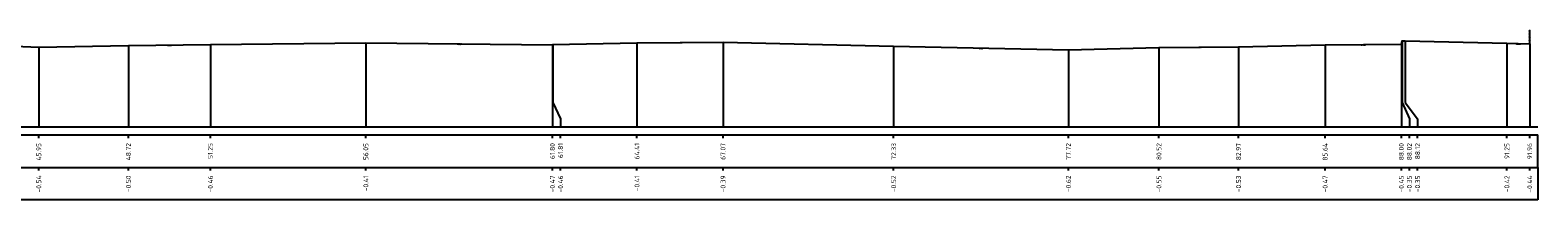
# Model space of a CAD drawing. Header units: metres. Extents: x 127882 to 128093, y 464596 to 464731.
# Tile 31 of 31: x 128046 to 128093, y 464701 to 464706. Entities that reach past the tile are written whole.
import ezdxf
from ezdxf.enums import TextEntityAlignment as Align

# ---------------------------------------------------------------- set-up
doc = ezdxf.new("R2010")
doc.units = ezdxf.units.M
for name, color, linetype in [('B-WE-AL-PROFIEL_MV-GD', 7, 'Continuous'), ('B-WE-AL-PROFIELRASTER-S', 7, 'Continuous'), ('B-WE-AL-PROFIELRASTER-S @ 1', 7, 'Continuous')]:
    doc.layers.add(name, color=color, linetype=linetype)
doc.styles.add('NLCS-ISO-ANNOTATIVE-T18', font='NLCS-ISO.ttf', dxfattribs={"height": 1.8})

# ---------------------------------------------------------------- blocks, each defined once
blk = doc.blocks.new('SAL-PROFIELRASTER_BALK_EIND1-D')
at = {"color": 0, "linetype": 'ByBlock', "lineweight": -2}
blk.add_line((1, -12.5), (1, -2.5), dxfattribs=at)
at = {"color": 0, "linetype": 'ByBlock', "lineweight": -2, "flags": 128}
for points in [[(0, 0), (1, 0)], [(0, -2.5), (1, -2.5)], [(0, -12.5), (1, -12.5)]]:
    blk.add_lwpolyline(points, dxfattribs=at)
blk = doc.blocks.new('SAL-PROFIELRASTER_BALK_EIND2-D')
at = {"color": 0, "linetype": 'ByBlock', "lineweight": -2}
for p, q in [((1, -2.5), (1, -12.5)), ((1, -12.5), (0, -12.5))]:
    blk.add_line(p, q, dxfattribs=at)
blk = doc.blocks.new('SVH-ASFALT_01-SOD')
at = {"lineweight": 18}
for p, q in [((-3.7, -0.7), (-3.3, 0)), ((-2.7, -1.2), (-3.4, 0)), ((-3.3, -1.1), (-2.7, 0)), ((-2.8, -1.2), (-2.1, 0)), ((-2.1, -1.2), (-2.8, 0)), ((-2.2, -1.2), (-1.5, 0)), ((-1.5, -1.2), (-2.2, 0)), ((-1.7, -1.2), (-0.9, 0)), ((-0.9, -1.2), (-1.7, 0)), ((-0.4, -1.2), (-1.1, 0)), ((-0.5, -1.2), (0.2, 0)), ((0.2, -1.2), (-0.5, 0)), ((0.1, -1.2), (0.8, 0)), ((1.4, -1.2), (0.6, 0)), ((1.2, -1.2), (1.9, 0)), ((1.9, -1.2), (1.2, 0)), ((1.8, -1.2), (2.5, 0)), ((2.4, -1.2), (3.1, 0)), ((3, -1.2), (3.7, 0)), ((3.5, -0.9), (3, 0)), ((3.8, -0.4), (3.5, 0)), ((-3.4, -0.9), (-3.8, -0.4)), ((-1.1, -1.2), (-0.4, 0)), ((0.8, -1.2), (0.1, 0)), ((0.6, -1.2), (1.4, 0)), ((2.5, -1.2), (1.8, 0)), ((3.1, -1.2), (2.4, 0))]:
    blk.add_line(p, q, dxfattribs=at)
blk = doc.blocks.new('SVH-HALFVERHARDING-SOD')
at = {"color": 0, "lineweight": 18}
for p, q in [((-3.8, -0.1), (-3.6, 0)), ((-2.7, -0.2), (-2.5, 0)), ((-1.9, -0.2), (-1.7, 0)), ((-1.5, 0), (-1.1, -0.3)), ((-0.8, -0.2), (-0.7, 0)), ((-0.1, -0.2), (0.1, 0)), ((1.1, -0.2), (1.2, 0)), ((1.6, -0.1), (1.5, 0)), ((1.8, -0.2), (2, 0)), ((3.4, -0.1), (3.4, 0)), ((-3.5, -0.5), (-3.8, -0.3)), ((-3.6, -0.8), (-3.5, -0.8)), ((-3.5, -0.8), (-3.5, -0.5)), ((-3.4, 0), (-3, -0.3)), ((-3.4, -0.6), (-3.3, -0.4)), ((-3.3, -0.8), (-3.4, -0.6)), ((-3, -0.4), (-3.3, -0.4)), ((-3.1, -0.9), (-3.3, -0.8)), ((-3, -1), (-3.3, -1)), ((-3.1, -0.9), (-2.8, -0.9)), ((-3, -0.3), (-2.7, -0.2)), ((-2.8, -0.5), (-3, -0.4)), ((-2.7, -1.2), (-3, -1)), ((-2.7, -0.7), (-2.8, -0.5)), ((-2.8, -0.9), (-2.7, -0.7)), ((-2.3, -0.3), (-2.6, -0.6)), ((-2.6, -0.6), (-2.6, -0.9)), ((-2.6, -0.9), (-2.4, -1.1)), ((-2.4, -1.1), (-2, -1.1)), ((-2.2, -0.1), (-2.3, 0)), ((-1.9, -0.3), (-2.3, -0.3)), ((-1.9, -0.2), (-2.2, -0.1)), ((-2, -1.1), (-1.7, -0.8)), ((-2, -1.2), (-2, -1.2)), ((-1.9, -1.2), (-2, -1.2)), ((-1.6, -0.5), (-1.9, -0.3)), ((-1.7, -0.8), (-1.6, -0.5)), ((-1.6, -1.2), (-1.5, -1)), ((-1.5, -0.6), (-1.4, -0.4)), ((-1.5, -0.8), (-1.5, -0.6)), ((-1.2, -0.9), (-1.5, -0.8)), ((-1.1, -1), (-1.5, -1)), ((-1.2, -0.4), (-1.4, -0.4)), ((-0.9, -0.5), (-1.2, -0.4)), ((-1.2, -0.9), (-1, -0.9)), ((-1.1, -0.3), (-0.8, -0.2)), ((-0.8, -1.2), (-1.1, -1)), ((-1, -0.9), (-0.9, -0.7)), ((-0.9, -0.7), (-0.9, -0.5)), ((-0.4, -0.3), (-0.7, -0.6)), ((-0.7, -0.6), (-0.7, -0.9)), ((-0.7, -0.9), (-0.5, -1.1)), ((-0.5, -1.1), (-0.1, -1.1)), ((0, -0.3), (-0.4, -0.3)), ((-0.1, -0.2), (-0.3, -0.1)), ((-0.1, -1.1), (0.2, -0.8)), ((-0.1, -1.2), (-0.1, -1.2)), ((0, -1.2), (-0.1, -1.2)), ((0.3, -0.5), (0, -0.3)), ((0.2, -0.8), (0.3, -0.5)), ((0.3, -1.2), (0.4, -1)), ((0.4, 0), (0.8, -0.3)), ((0.4, -0.6), (0.5, -0.4)), ((0.4, -0.8), (0.4, -0.6)), ((0.7, -0.9), (0.4, -0.8)), ((0.8, -1), (0.4, -1)), ((0.7, -0.4), (0.5, -0.4)), ((1, -0.5), (0.7, -0.4)), ((0.7, -0.9), (0.9, -0.9)), ((0.8, -0.3), (1.1, -0.2)), ((1.1, -1.2), (0.8, -1)), ((0.9, -0.9), (1, -0.7)), ((1, -0.7), (1, -0.5)), ((1.2, -0.6), (1.1, -0.9)), ((1.1, -0.9), (1.4, -1.1)), ((1.5, -0.3), (1.2, -0.6)), ((1.4, -1.1), (1.8, -1.1)), ((1.9, -0.3), (1.5, -0.3)), ((1.8, -0.2), (1.6, -0.1)), ((1.8, -1.2), (1.7, -1.2)), ((1.8, -1.1), (2.1, -0.8)), ((1.9, -1.2), (1.8, -1.2)), ((2.2, -0.5), (1.9, -0.3)), ((2.1, -0.8), (2.2, -0.5)), ((2.2, -0.6), (2.4, -0.4)), ((2.3, -0.8), (2.2, -0.6)), ((2.2, -1.2), (2.3, -1)), ((2.3, 0), (2.6, -0.3)), ((2.6, -0.9), (2.3, -0.8)), ((2.7, -1), (2.3, -1)), ((2.6, -0.4), (2.4, -0.4)), ((2.6, -0.3), (3, -0.2)), ((2.9, -0.5), (2.6, -0.4)), ((2.6, -0.9), (2.8, -0.9)), ((3, -1.2), (2.7, -1)), ((2.8, -0.9), (2.9, -0.7)), ((2.9, -0.7), (2.9, -0.5)), ((3, -0.2), (3.1, 0)), ((3.1, -0.6), (3, -0.9)), ((3, -0.9), (3.3, -1.1)), ((3.4, -0.3), (3.1, -0.6)), ((3.7, -0.2), (3.4, -0.1)), ((3.8, -0.3), (3.4, -0.3)), ((3.7, -0.2), (3.8, -0.2))]:
    blk.add_line(p, q, dxfattribs=at)
blk = doc.blocks.new('SVH-BSS-SOD')
at = {"lineweight": 18}
for p, q in [((-3.6, 0), (-2.025, 0)), ((-1.5, 0), (0.075, 0)), ((0.6, 0), (2.175, 0)), ((1.65, 0), (1.65, -1.25)), ((2.7, 0), (3.75, 0)), ((-3.75, -0.525), (-2.55, -0.525)), ((-3.6, 0), (-3.6, -0.525)), ((-3.325, -1.05), (-3.075, -1.05)), ((-3.075, -0.525), (-3.075, -1.25)), ((-2.55, 0), (-2.55, -1.25)), ((-2.55, -1.05), (-0.975, -1.05)), ((-2.025, 0), (-2.025, -1.05)), ((-2.025, -0.525), (-0.45, -0.525)), ((-1.5, 0), (-1.5, -0.525)), ((-1.5, -1.05), (-1.5, -1.25)), ((-0.975, -0.525), (-0.975, -1.25)), ((-0.45, 0), (-0.45, -1.25)), ((-0.45, -1.05), (1.125, -1.05)), ((0.075, 0), (0.075, -1.05)), ((0.075, -0.525), (1.65, -0.525)), ((0.6, 0), (0.6, -0.525)), ((0.6, -1.05), (0.6, -1.25)), ((1.125, -0.525), (1.125, -1.25)), ((1.65, -1.05), (3.225, -1.05)), ((2.175, 0), (2.175, -1.05)), ((2.175, -0.525), (3.75, -0.525)), ((2.7, 0), (2.7, -0.525)), ((2.7, -1.05), (2.7, -1.25)), ((3.225, -0.525), (3.225, -1.15)), ((3.75, 0), (3.75, -0.625))]:
    blk.add_line(p, q, dxfattribs=at)
blk = doc.blocks.new('SOG-HEK_01-D')
for p, q in [((0.18, 3.82), (-0.18, 4.18)), ((-0.18, 3.82), (0.18, 4.18)), ((0.18, 2.82), (-0.18, 3.18)), ((-0.18, 2.82), (0.18, 3.18)), ((0.18, 1.82), (-0.18, 2.18)), ((-0.18, 1.82), (0.18, 2.18)), ((0.18, 0.82), (-0.18, 1.18)), ((-0.18, 0.82), (0.18, 1.18)), ((0, 3.18), (0, 3.82)), ((0, 2.18), (0, 2.82)), ((0, 1.18), (0, 1.82)), ((0, 0), (0, 0.82))]:
    blk.add_line(p, q)
blk = doc.blocks.new('SAL-PROFIELRASTER_BALK_DATA-D')
at = {"color": 0, "linetype": 'ByBlock', "lineweight": -2}
blk.add_lwpolyline([(0, -3.5), (0, -2.5)], dxfattribs=at)
at = {"color": 0, "linetype": 'ByBlock', "lineweight": -2, "style": 'NLCS-ISO-ANNOTATIVE-T18'}
blk.add_attdef('GETAL', text='', height=1.5, rotation=90, dxfattribs=at).set_placement((0.75, -5), align=Align.RIGHT)
blk = doc.blocks.new('SAL-PROFIELRASTER_AANHAAL-D')
at = {"color": 9, "linetype": 'ByBlock', "lineweight": -2, "flags": 128}
blk.add_lwpolyline([(0, 1), (0, 0)], dxfattribs=at)
blk = doc.blocks.new('SAL-PROFIELRASTER_AANHAAL_STAGGER-D')
at = {"color": 9, "linetype": 'ByBlock', "lineweight": -2, "flags": 128}
for points in [[(0, 0), (0, -0.25)], [(0, -0.25), (1, -0.75)], [(1, -0.75), (1, -1)]]:
    blk.add_lwpolyline(points, dxfattribs=at)

msp = doc.modelspace()

# ---------------------------------------------------------------- linework, layer by layer
at = {"layer": 'B-WE-AL-PROFIEL_MV-GD'}
msp.add_lwpolyline([(128041.009, 464705.962), (128046.409, 464705.739), (128049.174, 464705.786), (128051.703, 464705.822), (128056.5, 464705.871), (128062.257, 464705.809), (128062.265, 464705.816), (128064.866, 464705.875), (128067.522, 464705.886), (128072.785, 464705.763), (128078.178, 464705.657), (128080.971, 464705.731), (128083.426, 464705.752), (128086.098, 464705.811), (128088.45, 464705.829), (128088.473, 464705.933), (128088.572, 464705.928), (128091.707, 464705.858), (128092.412, 464705.843)], dxfattribs=at)

# ---------------------------------------------------------------- block references
at = {"layer": 'B-WE-AL-PROFIELRASTER-S', "yscale": 0.1}
for name, p, xscale, zscale in [('SOG-HEK_01-D', (128092.412, 464705.843), 0.1, 0.1), ('SAL-PROFIELRASTER_BALK_EIND1-D', (128000.454, 464703.281), 92.20755036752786, 92.20755036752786), ('SAL-PROFIELRASTER_BALK_EIND2-D', (128000.454, 464702.281), 92.20755036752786, 92.20755036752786)]:
    msp.add_blockref(name, p, dxfattribs=dict(at, xscale=xscale, zscale=zscale))
at = {"layer": 'B-WE-AL-PROFIELRASTER-S'}
for p, yscale in [((128046.409, 464703.281), 2.4579), ((128049.174, 464703.281), 2.5047), ((128051.703, 464703.281), 2.5407), ((128056.5, 464703.281), 2.59), ((128062.257, 464703.281), 2.5283), ((128062.265, 464704.281), 1.5351), ((128064.866, 464703.281), 2.5936), ((128067.522, 464703.281), 2.6054), ((128072.785, 464703.281), 2.4823), ((128078.178, 464703.281), 2.3765), ((128080.971, 464703.281), 2.4497), ((128083.426, 464703.281), 2.4713), ((128086.098, 464703.281), 2.5297), ((128088.45, 464703.281), 2.5483), ((128088.473, 464704.281), 1.652), ((128088.572, 464704.281), 1.6471), ((128091.707, 464703.281), 2.5772), ((128092.412, 464703.281), 2.5619)]:
    msp.add_blockref('SAL-PROFIELRASTER_AANHAAL-D', p, dxfattribs=dict(at, yscale=yscale))
for p, xscale, zscale in [((128062.265, 464704.281), 0.2420100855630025, 0.2420100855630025), ((128088.473, 464704.281), 0.2268673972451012, 0.2268673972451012), ((128088.572, 464704.281), 0.3784546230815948, 0.3784546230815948)]:
    msp.add_blockref('SAL-PROFIELRASTER_AANHAAL_STAGGER-D', p, dxfattribs=dict(at, xscale=xscale, zscale=zscale))
at = {"layer": 'B-WE-AL-PROFIELRASTER-S', "xscale": 0.1, "yscale": 0.1, "zscale": 0.1}
for p, values in [((128046.409, 464703.281), {'GETAL': '45.95'}), ((128049.174, 464703.281), {'GETAL': '48.72'}), ((128051.703, 464703.281), {'GETAL': '51.25'}), ((128056.5, 464703.281), {'GETAL': '56.05'}), ((128062.257, 464703.281), {'GETAL': '61.80'}), ((128062.507, 464703.281), {'GETAL': '61.81'}), ((128064.866, 464703.281), {'GETAL': '64.41'}), ((128067.522, 464703.281), {'GETAL': '67.07'}), ((128072.785, 464703.281), {'GETAL': '72.33'}), ((128078.178, 464703.281), {'GETAL': '77.72'}), ((128080.971, 464703.281), {'GETAL': '80.52'}), ((128083.426, 464703.281), {'GETAL': '82.97'}), ((128086.098, 464703.281), {'GETAL': '85.64'}), ((128088.45, 464703.281), {'GETAL': '88.00'}), ((128088.7, 464703.281), {'GETAL': '88.02'}), ((128088.95, 464703.281), {'GETAL': '88.12'}), ((128091.707, 464703.281), {'GETAL': '91.25'}), ((128092.412, 464703.281), {'GETAL': '91.96'}), ((128046.409, 464702.281), {'GETAL': '-0.54'}), ((128049.174, 464702.281), {'GETAL': '-0.50'}), ((128051.703, 464702.281), {'GETAL': '-0.46'}), ((128056.5, 464702.281), {'GETAL': '-0.41'}), ((128062.257, 464702.281), {'GETAL': '-0.47'}), ((128062.507, 464702.281), {'GETAL': '-0.46'}), ((128064.866, 464702.281), {'GETAL': '-0.41'}), ((128067.522, 464702.281), {'GETAL': '-0.39'}), ((128072.785, 464702.281), {'GETAL': '-0.52'}), ((128078.178, 464702.281), {'GETAL': '-0.62'}), ((128080.971, 464702.281), {'GETAL': '-0.55'}), ((128083.426, 464702.281), {'GETAL': '-0.53'}), ((128086.098, 464702.281), {'GETAL': '-0.47'}), ((128088.45, 464702.281), {'GETAL': '-0.45'}), ((128088.7, 464702.281), {'GETAL': '-0.35'}), ((128088.95, 464702.281), {'GETAL': '-0.35'}), ((128091.707, 464702.281), {'GETAL': '-0.42'}), ((128092.412, 464702.281), {'GETAL': '-0.44'})]:
    msp.add_blockref('SAL-PROFIELRASTER_BALK_DATA-D', p, dxfattribs=at).add_auto_attribs(values)
at = {"layer": 'B-WE-AL-PROFIELRASTER-S @ 1', "xscale": 0.02, "yscale": 0.02, "zscale": 0.02}
for name, p, rotation in [('SVH-ASFALT_01-SOD', (128050.439, 464705.804), 0.815752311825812), ('SVH-HALFVERHARDING-SOD', (128059.382, 464705.843), 359.4543830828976), ('SVH-ASFALT_01-SOD', (128066.194, 464705.88), 0.254534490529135), ('SVH-HALFVERHARDING-SOD', (128075.482, 464705.71), 358.8760805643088), ('SVH-ASFALT_01-SOD', (128082.199, 464705.741), 0.504149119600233), ('SVH-HALFVERHARDING-SOD', (128087.274, 464705.82), 0.4530025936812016), ('SVH-BSS-SOD', (128092.059, 464705.85), 358.7570073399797)]:
    msp.add_blockref(name, p, dxfattribs=dict(at, rotation=rotation))

doc.saveas('drawing.dxf')
